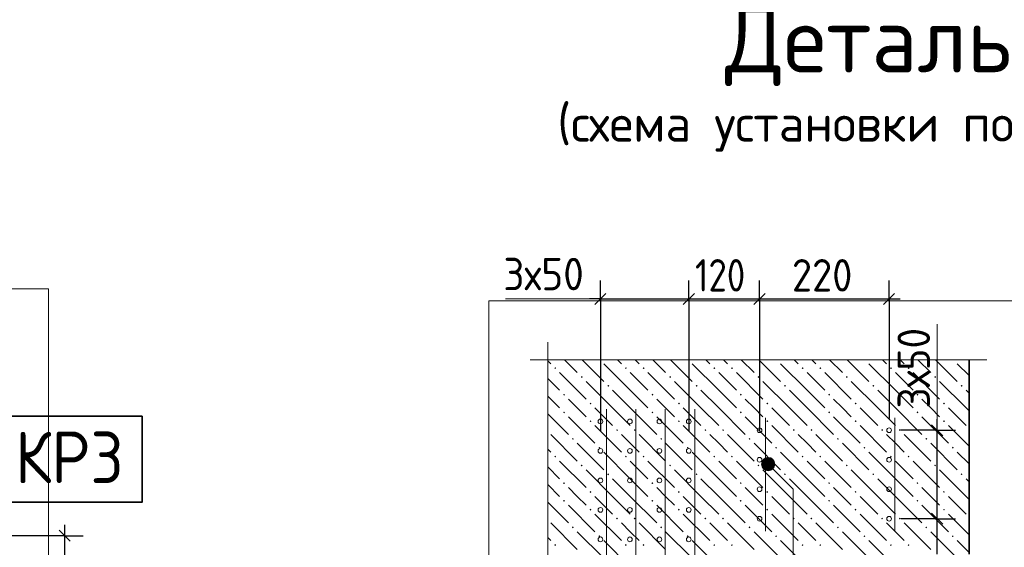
# Model space of a CAD drawing. Header units: millimetres. Extents: x 0 to 50400, y 0 to 35640.
# Tile 28 of 52: x 13536 to 21559, y 14942 to 19237. Entities that reach past the tile are written whole.
import ezdxf

# ---------------------------------------------------------------- set-up
doc = ezdxf.new("R2010")
doc.units = ezdxf.units.MM
for name, color, linetype, lineweight in [('Standard', 7, 'Continuous', 25), ('ЖБ Перекрытие верхний уровень', 7, 'Continuous', 35), ('Общий01', 7, 'Continuous', 13), ('Размерная линия_ общее', 7, 'Continuous', 13), ('Текст_ общее', 7, 'Continuous', 25)]:
    doc.layers.add(name, color=color, linetype=linetype, lineweight=lineweight)
doc.layers.add('Вспомогательная арматура', color=7, linetype='Continuous', lineweight=18, true_color=0x656565)
doc.layers.add('Поперечная арматура', color=7, linetype='Continuous', lineweight=18, true_color=0x5a2814)
doc.layers.add('Размерная выноска', color=7, linetype='Continuous')
doc.styles.add('ISOCPEUR', font='txt')

msp = doc.modelspace()

# ---------------------------------------------------------------- hatches: boundary and pattern name
at = {"layer": 'ЖБ Перекрытие верхний уровень', "linetype": 'Continuous', "lineweight": 18, "transparency": 33554687}
for points in [[(18263.9, 16468.6), (18259.7, 16464.5), (18255.6, 16468.6)], [(18983.9, 16468.6), (18979.7, 16464.5), (18975.6, 16468.6)], [(19703.9, 16468.6), (19699.7, 16464.5), (19695.6, 16468.6)], [(20423.9, 16468.6), (20419.7, 16464.5), (20415.6, 16468.6)], [(21143.9, 16468.6), (21139.7, 16464.5), (21135.6, 16468.6)], [(17891.9, 16400.3), (17899.7, 16408.1), (17907.5, 16400.3), (17899.7, 16392.5)], [(18467.9, 16400.3), (18475.7, 16408.1), (18483.5, 16400.3), (18475.7, 16392.5)], [(18611.9, 16400.3), (18619.7, 16408.1), (18627.5, 16400.3), (18619.7, 16392.5)], [(19187.9, 16400.3), (19195.7, 16408.1), (19203.5, 16400.3), (19195.7, 16392.5)], [(19331.9, 16400.3), (19339.7, 16408.1), (19347.5, 16400.3), (19339.7, 16392.5)], [(19907.9, 16400.3), (19915.7, 16408.1), (19923.5, 16400.3), (19915.7, 16392.5)], [(20051.9, 16400.3), (20059.7, 16408.1), (20067.5, 16400.3), (20059.7, 16392.5)], [(20627.9, 16400.3), (20635.7, 16408.1), (20643.5, 16400.3), (20635.7, 16392.5)], [(20771.9, 16400.3), (20779.7, 16408.1), (20787.5, 16400.3), (20779.7, 16392.5)], [(18107.9, 16328.3), (18115.7, 16336.1), (18123.5, 16328.3), (18115.7, 16320.5)], [(18827.9, 16328.3), (18835.7, 16336.1), (18843.5, 16328.3), (18835.7, 16320.5)], [(19547.9, 16328.3), (19555.7, 16336.1), (19563.5, 16328.3), (19555.7, 16320.5)], [(20267.9, 16328.3), (20275.7, 16336.1), (20283.5, 16328.3), (20275.7, 16320.5)], [(20987.9, 16328.3), (20995.7, 16336.1), (21003.5, 16328.3), (20995.7, 16320.5)], [(18323.9, 16256.3), (18331.7, 16264.1), (18339.5, 16256.3), (18331.7, 16248.5)], [(19043.9, 16256.3), (19051.7, 16264.1), (19059.5, 16256.3), (19051.7, 16248.5)], [(19763.9, 16256.3), (19771.7, 16264.1), (19779.5, 16256.3), (19771.7, 16248.5)], [(20483.9, 16256.3), (20491.7, 16264.1), (20499.5, 16256.3), (20491.7, 16248.5)], [(21203.9, 16256.3), (21211.7, 16264.1), (21219.5, 16256.3), (21211.7, 16248.5)], [(17963.9, 16184.3), (17971.7, 16192.1), (17979.5, 16184.3), (17971.7, 16176.5)], [(18683.9, 16184.3), (18691.7, 16192.1), (18699.5, 16184.3), (18691.7, 16176.5)], [(19403.9, 16184.3), (19411.7, 16192.1), (19419.5, 16184.3), (19411.7, 16176.5)], [(20123.9, 16184.3), (20131.7, 16192.1), (20139.5, 16184.3), (20131.7, 16176.5)], [(20843.9, 16184.3), (20851.7, 16192.1), (20859.5, 16184.3), (20851.7, 16176.5)], [(17963.9, 16040.3), (17971.7, 16048.1), (17979.5, 16040.3), (17971.7, 16032.5)], [(18179.9, 16112.3), (18187.7, 16120.1), (18195.5, 16112.3), (18187.7, 16104.5)], [(18683.9, 16040.3), (18691.7, 16048.1), (18699.5, 16040.3), (18691.7, 16032.5)], [(18899.9, 16112.3), (18907.7, 16120.1), (18915.5, 16112.3), (18907.7, 16104.5)], [(19403.9, 16040.3), (19411.7, 16048.1), (19419.5, 16040.3), (19411.7, 16032.5)], [(19619.9, 16112.3), (19627.7, 16120.1), (19635.5, 16112.3), (19627.7, 16104.5)], [(20123.9, 16040.3), (20131.7, 16048.1), (20139.5, 16040.3), (20131.7, 16032.5)], [(20339.9, 16112.3), (20347.7, 16120.1), (20355.5, 16112.3), (20347.7, 16104.5)], [(20843.9, 16040.3), (20851.7, 16048.1), (20859.5, 16040.3), (20851.7, 16032.5)], [(21059.9, 16112.3), (21067.7, 16120.1), (21075.5, 16112.3), (21067.7, 16104.5)], [(18179.9, 15968.3), (18187.7, 15976.1), (18195.5, 15968.3), (18187.7, 15960.5)], [(18899.9, 15968.3), (18907.7, 15976.1), (18915.5, 15968.3), (18907.7, 15960.5)], [(19619.9, 15968.3), (19627.7, 15976.1), (19635.5, 15968.3), (19627.7, 15960.5)], [(20339.9, 15968.3), (20347.7, 15976.1), (20355.5, 15968.3), (20347.7, 15960.5)], [(21059.9, 15968.3), (21067.7, 15976.1), (21075.5, 15968.3), (21067.7, 15960.5)], [(18395.9, 15896.3), (18403.7, 15904.1), (18411.5, 15896.3), (18403.7, 15888.5)], [(18539.9, 15896.3), (18547.7, 15904.1), (18555.5, 15896.3), (18547.7, 15888.5)], [(19115.9, 15896.3), (19123.7, 15904.1), (19131.5, 15896.3), (19123.7, 15888.5)], [(19259.9, 15896.3), (19267.7, 15904.1), (19275.5, 15896.3), (19267.7, 15888.5)], [(19835.9, 15896.3), (19843.7, 15904.1), (19851.5, 15896.3), (19843.7, 15888.5)], [(19979.9, 15896.3), (19987.7, 15904.1), (19995.5, 15896.3), (19987.7, 15888.5)], [(20555.9, 15896.3), (20563.7, 15904.1), (20571.5, 15896.3), (20563.7, 15888.5)], [(20699.9, 15896.3), (20707.7, 15904.1), (20715.5, 15896.3), (20707.7, 15888.5)], [(18035.9, 15824.3), (18043.7, 15832.1), (18051.5, 15824.3), (18043.7, 15816.5)], [(18755.9, 15824.3), (18763.7, 15832.1), (18771.5, 15824.3), (18763.7, 15816.5)], [(19475.9, 15824.3), (19483.7, 15832.1), (19491.5, 15824.3), (19483.7, 15816.5)], [(20195.9, 15824.3), (20203.7, 15832.1), (20211.5, 15824.3), (20203.7, 15816.5)], [(20915.9, 15824.3), (20923.7, 15832.1), (20931.5, 15824.3), (20923.7, 15816.5)], [(18251.9, 15752.3), (18259.7, 15760.1), (18267.5, 15752.3), (18259.7, 15744.5)], [(18971.9, 15752.3), (18979.7, 15760.1), (18987.5, 15752.3), (18979.7, 15744.5)], [(19691.9, 15752.3), (19699.7, 15760.1), (19707.5, 15752.3), (19699.7, 15744.5)], [(20411.9, 15752.3), (20419.7, 15760.1), (20427.5, 15752.3), (20419.7, 15744.5)], [(21131.9, 15752.3), (21139.7, 15760.1), (21147.5, 15752.3), (21139.7, 15744.5)], [(17891.9, 15680.3), (17899.7, 15688.1), (17907.5, 15680.3), (17899.7, 15672.5)], [(18467.9, 15680.3), (18475.7, 15688.1), (18483.5, 15680.3), (18475.7, 15672.5)], [(18611.9, 15680.3), (18619.7, 15688.1), (18627.5, 15680.3), (18619.7, 15672.5)], [(19187.9, 15680.3), (19195.7, 15688.1), (19203.5, 15680.3), (19195.7, 15672.5)], [(19331.9, 15680.3), (19339.7, 15688.1), (19347.5, 15680.3), (19339.7, 15672.5)], [(19907.9, 15680.3), (19915.7, 15688.1), (19923.5, 15680.3), (19915.7, 15672.5)], [(20051.9, 15680.3), (20059.7, 15688.1), (20067.5, 15680.3), (20059.7, 15672.5)], [(20627.9, 15680.3), (20635.7, 15688.1), (20643.5, 15680.3), (20635.7, 15672.5)], [(20771.9, 15680.3), (20779.7, 15688.1), (20787.5, 15680.3), (20779.7, 15672.5)], [(18107.9, 15608.3), (18115.7, 15616.1), (18123.5, 15608.3), (18115.7, 15600.5)], [(18827.9, 15608.3), (18835.7, 15616.1), (18843.5, 15608.3), (18835.7, 15600.5)], [(19547.9, 15608.3), (19555.7, 15616.1), (19563.5, 15608.3), (19555.7, 15600.5)], [(20267.9, 15608.3), (20275.7, 15616.1), (20283.5, 15608.3), (20275.7, 15600.5)], [(20987.9, 15608.3), (20995.7, 15616.1), (21003.5, 15608.3), (20995.7, 15600.5)], [(18323.9, 15536.3), (18331.7, 15544.1), (18339.5, 15536.3), (18331.7, 15528.5)], [(19043.9, 15536.3), (19051.7, 15544.1), (19059.5, 15536.3), (19051.7, 15528.5)], [(19763.9, 15536.3), (19771.7, 15544.1), (19779.5, 15536.3), (19771.7, 15528.5)], [(20483.9, 15536.3), (20491.7, 15544.1), (20499.5, 15536.3), (20491.7, 15528.5)], [(21203.9, 15536.3), (21211.7, 15544.1), (21219.5, 15536.3), (21211.7, 15528.5)], [(17963.9, 15464.3), (17971.7, 15472.1), (17979.5, 15464.3), (17971.7, 15456.5)], [(18683.9, 15464.3), (18691.7, 15472.1), (18699.5, 15464.3), (18691.7, 15456.5)], [(19403.9, 15464.3), (19411.7, 15472.1), (19419.5, 15464.3), (19411.7, 15456.5)], [(20123.9, 15464.3), (20131.7, 15472.1), (20139.5, 15464.3), (20131.7, 15456.5)], [(20843.9, 15464.3), (20851.7, 15472.1), (20859.5, 15464.3), (20851.7, 15456.5)], [(17963.9, 15320.3), (17971.7, 15328.1), (17979.5, 15320.3), (17971.7, 15312.5)], [(18179.9, 15392.3), (18187.7, 15400.1), (18195.5, 15392.3), (18187.7, 15384.5)], [(18683.9, 15320.3), (18691.7, 15328.1), (18699.5, 15320.3), (18691.7, 15312.5)], [(18899.9, 15392.3), (18907.7, 15400.1), (18915.5, 15392.3), (18907.7, 15384.5)], [(19403.9, 15320.3), (19411.7, 15328.1), (19419.5, 15320.3), (19411.7, 15312.5)], [(19619.9, 15392.3), (19627.7, 15400.1), (19635.5, 15392.3), (19627.7, 15384.5)], [(20123.9, 15320.3), (20131.7, 15328.1), (20139.5, 15320.3), (20131.7, 15312.5)], [(20339.9, 15392.3), (20347.7, 15400.1), (20355.5, 15392.3), (20347.7, 15384.5)], [(20843.9, 15320.3), (20851.7, 15328.1), (20859.5, 15320.3), (20851.7, 15312.5)], [(21059.9, 15392.3), (21067.7, 15400.1), (21075.5, 15392.3), (21067.7, 15384.5)], [(18179.9, 15248.3), (18187.7, 15256.1), (18195.5, 15248.3), (18187.7, 15240.5)], [(18899.9, 15248.3), (18907.7, 15256.1), (18915.5, 15248.3), (18907.7, 15240.5)], [(19619.9, 15248.3), (19627.7, 15256.1), (19635.5, 15248.3), (19627.7, 15240.5)], [(20339.9, 15248.3), (20347.7, 15256.1), (20355.5, 15248.3), (20347.7, 15240.5)], [(21059.9, 15248.3), (21067.7, 15256.1), (21075.5, 15248.3), (21067.7, 15240.5)], [(18395.9, 15176.3), (18403.7, 15184.1), (18411.5, 15176.3), (18403.7, 15168.5)], [(18539.9, 15176.3), (18547.7, 15184.1), (18555.5, 15176.3), (18547.7, 15168.5)], [(19115.9, 15176.3), (19123.7, 15184.1), (19131.5, 15176.3), (19123.7, 15168.5)], [(19259.9, 15176.3), (19267.7, 15184.1), (19275.5, 15176.3), (19267.7, 15168.5)], [(19835.9, 15176.3), (19843.7, 15184.1), (19851.5, 15176.3), (19843.7, 15168.5)], [(19979.9, 15176.3), (19987.7, 15184.1), (19995.5, 15176.3), (19987.7, 15168.5)], [(20555.9, 15176.3), (20563.7, 15184.1), (20571.5, 15176.3), (20563.7, 15168.5)], [(20699.9, 15176.3), (20707.7, 15184.1), (20715.5, 15176.3), (20707.7, 15168.5)], [(18035.9, 15104.3), (18043.7, 15112.1), (18051.5, 15104.3), (18043.7, 15096.5)], [(18755.9, 15104.3), (18763.7, 15112.1), (18771.5, 15104.3), (18763.7, 15096.5)], [(19475.9, 15104.3), (19483.7, 15112.1), (19491.5, 15104.3), (19483.7, 15096.5)], [(20195.9, 15104.3), (20203.7, 15112.1), (20211.5, 15104.3), (20203.7, 15096.5)], [(20915.9, 15104.3), (20923.7, 15112.1), (20931.5, 15104.3), (20923.7, 15096.5)], [(18251.9, 15032.3), (18259.7, 15040.1), (18267.5, 15032.3), (18259.7, 15024.5)], [(18971.9, 15032.3), (18979.7, 15040.1), (18987.5, 15032.3), (18979.7, 15024.5)], [(19691.9, 15032.3), (19699.7, 15040.1), (19707.5, 15032.3), (19699.7, 15024.5)], [(20411.9, 15032.3), (20419.7, 15040.1), (20427.5, 15032.3), (20419.7, 15024.5)], [(21131.9, 15032.3), (21139.7, 15040.1), (21147.5, 15032.3), (21139.7, 15024.5)], [(17891.9, 14960.3), (17899.7, 14968.1), (17907.5, 14960.3), (17899.7, 14952.5)], [(18467.9, 14960.3), (18475.7, 14968.1), (18483.5, 14960.3), (18475.7, 14952.5)], [(18611.9, 14960.3), (18619.7, 14968.1), (18627.5, 14960.3), (18619.7, 14952.5)], [(19187.9, 14960.3), (19195.7, 14968.1), (19203.5, 14960.3), (19195.7, 14952.5)], [(19331.9, 14960.3), (19339.7, 14968.1), (19347.5, 14960.3), (19339.7, 14952.5)], [(19907.9, 14960.3), (19915.7, 14968.1), (19923.5, 14960.3), (19915.7, 14952.5)], [(20051.9, 14960.3), (20059.7, 14968.1), (20067.5, 14960.3), (20059.7, 14952.5)], [(20627.9, 14960.3), (20635.7, 14968.1), (20643.5, 14960.3), (20635.7, 14952.5)], [(20771.9, 14960.3), (20779.7, 14968.1), (20787.5, 14960.3), (20779.7, 14952.5)]]:
    msp.add_hatch(color=7, dxfattribs=at).paths.add_polyline_path(points, flags=16)
at = {"layer": 'Общий01', "linetype": 'Continuous', "lineweight": 13, "transparency": 33554687}
for points in [[(19582.6, 15632.8), (19620.8, 15671), (19596.4, 15657.3)], [(19620.8, 15671), (19582.6, 15632.8), (19582.6, 15605.3)], [(19620.8, 15671), (19582.6, 15605.3), (19648.3, 15671)], [(19648.3, 15671), (19582.6, 15605.3), (19596.4, 15580.9)], [(19648.3, 15671), (19596.4, 15580.9), (19672.7, 15657.3)], [(19672.7, 15657.3), (19596.4, 15580.9), (19620.8, 15567.2)], [(19672.7, 15657.3), (19620.8, 15567.2), (19686.5, 15632.8)], [(19686.5, 15632.8), (19620.8, 15567.2), (19648.3, 15567.2)], [(19686.5, 15632.8), (19648.3, 15567.2), (19686.5, 15605.3)], [(19686.5, 15605.3), (19648.3, 15567.2), (19672.7, 15580.9)]]:
    msp.add_hatch(color=7, dxfattribs=at).paths.add_polyline_path(points)

# ---------------------------------------------------------------- linework, layer by layer
at = {"layer": 'Standard', "color": 251, "linetype": 'Continuous', "lineweight": -3, "true_color": 0x656565, "transparency": 33554687}
for p, q in [((18268.5, 16964), (18268.5, 17114)), ((18988.5, 16964), (18988.5, 17114)), ((19564.5, 16964), (19564.5, 17114)), ((20620.5, 16964), (20620.5, 17114)), ((18268.5, 16964), (18268.5, 16814)), ((18268.5, 16964), (18268.5, 15887)), ((18988.5, 16964), (18988.5, 16814)), ((18988.5, 16964), (18988.5, 15887)), ((19564.5, 16964), (19564.5, 16814)), ((19564.5, 16964), (19564.5, 15894.6)), ((20620.5, 16964), (20620.5, 16814)), ((20620.5, 16964), (20620.5, 15990.6)), ((21012.4, 15894.6), (20862.4, 15894.6)), ((21012.4, 15894.6), (21162.4, 15894.6)), ((21012.4, 15174.6), (20862.4, 15174.6)), ((21012.4, 15174.6), (21162.4, 15174.6)), ((13903.1, 15035.7), (12781.4, 15035.7)), ((13903.1, 15035.7), (13753.1, 15035.7)), ((13903.1, 15035.7), (14053.1, 15035.7))]:
    msp.add_line(p, q, dxfattribs=at)
at = {"layer": 'Standard', "color": 7, "linetype": 'Continuous', "lineweight": -3, "transparency": 33554687}
for p, q in [((18268.5, 16964), (18178.5, 16964)), ((18268.5, 16964), (18988.5, 16964)), ((18988.5, 16964), (19564.5, 16964)), ((19564.5, 16964), (20620.5, 16964)), ((20620.5, 16964), (20710.5, 16964)), ((21012.4, 15894.6), (21012.4, 15984.6)), ((21012.4, 15174.6), (21012.4, 15894.6)), ((21012.4, 14886.6), (21012.4, 15174.6)), ((13903.1, 15035.7), (13903.1, 15125.7))]:
    msp.add_line(p, q, dxfattribs=at)
at = {"layer": 'Standard', "color": 7, "linetype": 'Continuous', "lineweight": 25, "transparency": 33554687}
for p, q in [((18223.5, 16919), (18313.5, 17009)), ((18943.5, 16919), (19033.5, 17009)), ((19519.5, 16919), (19609.5, 17009)), ((20575.5, 16919), (20665.5, 17009)), ((21057.4, 15849.6), (20967.4, 15939.6)), ((21057.4, 15129.6), (20967.4, 15219.6)), ((13948.1, 14990.7), (13858.1, 15080.7))]:
    msp.add_line(p, q, dxfattribs=at)
at = {"layer": 'Standard', "color": 254, "linetype": 'Continuous', "lineweight": 18, "true_color": 0xc4c4ff, "transparency": 33554687}
for points in [[(4877.7, 11739), (13769.7, 11739), (13769.7, 17045), (4877.7, 17045), (4877.7, 11739)], [(17359.4, 11642.6), (26073.8, 11642.6), (26073.8, 16948.6), (17359.4, 16948.6), (17359.4, 11642.6)]]:
    msp.add_lwpolyline(points, dxfattribs=at)
at = {"layer": 'Standard', "color": 251, "linetype": 'Continuous', "lineweight": -3, "true_color": 0x656565, "transparency": 33554687}
for points in [[(21012.4, 15894.6), (20993.3, 15894.6), (20993.3, 15894.6), (20716.5, 15894.6)], [(21012.4, 15174.6), (20992.7, 15174.6), (20992.7, 15174.6), (20716.5, 15174.6)]]:
    msp.add_lwpolyline(points, dxfattribs=at)
at = {"layer": 'Standard', "color": 7, "linetype": 'Continuous', "lineweight": -3, "transparency": 33554687}
msp.add_lwpolyline([(13903.1, 12875.7), (13903.1, 13495.7), (13903.1, 13495.7), (13903.1, 15035.7)], dxfattribs=at)
at = {"layer": 'Вспомогательная арматура', "color": 251, "linetype": 'Continuous', "lineweight": 18, "true_color": 0x656565, "transparency": 33554687}
for p, q in [((18316.5, 16067.4), (18316.5, 12505.8)), ((18316.5, 16067.4), (18316.5, 12505.8)), ((18556.5, 16067.4), (18556.5, 12505.8)), ((18556.5, 16067.4), (18556.5, 12505.8)), ((18796.5, 16067.4), (18796.5, 12505.8)), ((18796.5, 16067.4), (18796.5, 12505.8)), ((19036.5, 16067.4), (19036.5, 12505.8)), ((19036.5, 16067.4), (19036.5, 12505.8)), ((19612.5, 15073.8), (19612.5, 15995.4)), ((19612.5, 15073.8), (19612.5, 15995.4)), ((20668.5, 15073.8), (20668.5, 15995.4)), ((20668.5, 15073.8), (20668.5, 15995.4))]:
    msp.add_line(p, q, dxfattribs=at)
at = {"layer": 'ЖБ Перекрытие верхний уровень', "color": 9, "linetype": 'Continuous', "lineweight": 18, "true_color": 0xc7c7c7, "transparency": 33554687}
for p, q in [((17863.7, 16436.3), (17839.4, 16460.6)), ((17975.4, 16468.6), (18079.7, 16364.3)), ((18119.4, 16468.6), (18295.7, 16292.3)), ((18407.4, 16468.6), (18439.7, 16436.3)), ((18583.7, 16436.3), (18551.4, 16468.6)), ((18695.4, 16468.6), (18799.7, 16364.3)), ((18839.4, 16468.6), (19015.7, 16292.3)), ((19127.4, 16468.6), (19159.7, 16436.3)), ((19303.7, 16436.3), (19271.4, 16468.6)), ((19415.4, 16468.6), (19519.7, 16364.3)), ((19559.4, 16468.6), (19735.7, 16292.3)), ((19847.4, 16468.6), (19879.7, 16436.3)), ((20023.7, 16436.3), (19991.4, 16468.6)), ((20135.4, 16468.6), (20239.7, 16364.3)), ((20279.4, 16468.6), (20455.7, 16292.3)), ((20567.4, 16468.6), (20599.7, 16436.3)), ((20743.7, 16436.3), (20711.4, 16468.6)), ((20855.4, 16468.6), (20959.7, 16364.3)), ((20999.4, 16468.6), (21175.7, 16292.3)), ((18511.7, 16220.3), (18295.7, 16436.3)), ((19231.7, 16220.3), (19015.7, 16436.3)), ((19951.7, 16220.3), (19735.7, 16436.3)), ((20671.7, 16220.3), (20455.7, 16436.3)), ((21272, 16340.1), (21175.7, 16436.3)), ((17839.4, 16316.6), (17935.7, 16220.3)), ((17935.7, 16364.3), (18151.7, 16148.3)), ((18367.7, 16076.3), (18151.7, 16292.3)), ((18511.7, 16364.3), (18655.7, 16220.3)), ((18655.7, 16364.3), (18871.7, 16148.3)), ((19087.7, 16076.3), (18871.7, 16292.3)), ((19231.7, 16364.3), (19375.7, 16220.3)), ((19375.7, 16364.3), (19591.7, 16148.3)), ((19807.7, 16076.3), (19591.7, 16292.3)), ((19951.7, 16364.3), (20095.7, 16220.3)), ((20095.7, 16364.3), (20311.7, 16148.3)), ((20527.7, 16076.3), (20311.7, 16292.3)), ((20671.7, 16364.3), (20815.7, 16220.3)), ((20815.7, 16364.3), (21031.7, 16148.3)), ((21247.7, 16076.3), (21031.7, 16292.3)), ((18367.7, 16220.3), (18511.7, 16076.3)), ((18511.7, 16220.3), (18655.7, 16076.3)), ((19087.7, 16220.3), (19231.7, 16076.3)), ((19231.7, 16220.3), (19375.7, 16076.3)), ((19807.7, 16220.3), (19951.7, 16076.3)), ((19951.7, 16220.3), (20095.7, 16076.3)), ((20527.7, 16220.3), (20671.7, 16076.3)), ((20671.7, 16220.3), (20815.7, 16076.3)), ((21247.7, 16220.3), (21272, 16196.1)), ((17839.4, 16172.6), (17935.7, 16076.3)), ((18079.7, 16076.3), (18007.7, 16148.3)), ((18799.7, 16076.3), (18727.7, 16148.3)), ((19519.7, 16076.3), (19447.7, 16148.3)), ((20239.7, 16076.3), (20167.7, 16148.3)), ((20959.7, 16076.3), (20887.7, 16148.3)), ((18151.7, 16004.3), (18079.7, 16076.3)), ((18223.7, 16076.3), (18367.7, 15932.3)), ((18367.7, 16076.3), (18511.7, 15932.3)), ((18511.7, 16076.3), (18727.7, 15860.3)), ((18871.7, 16004.3), (18799.7, 16076.3)), ((18943.7, 16076.3), (19087.7, 15932.3)), ((19087.7, 16076.3), (19231.7, 15932.3)), ((19231.7, 16076.3), (19447.7, 15860.3)), ((19591.7, 16004.3), (19519.7, 16076.3)), ((19663.7, 16076.3), (19807.7, 15932.3)), ((19807.7, 16076.3), (19951.7, 15932.3)), ((19951.7, 16076.3), (20167.7, 15860.3)), ((20311.7, 16004.3), (20239.7, 16076.3)), ((20383.7, 16076.3), (20527.7, 15932.3)), ((20527.7, 16076.3), (20671.7, 15932.3)), ((20671.7, 16076.3), (20887.7, 15860.3)), ((21031.7, 16004.3), (20959.7, 16076.3)), ((21103.7, 16076.3), (21247.7, 15932.3)), ((21247.7, 16076.3), (21272, 16052.1)), ((17839.4, 16028.6), (18007.7, 15860.3)), ((18007.7, 16004.3), (18223.7, 15788.3)), ((18727.7, 16004.3), (18943.7, 15788.3)), ((19447.7, 16004.3), (19663.7, 15788.3)), ((20167.7, 16004.3), (20383.7, 15788.3)), ((20887.7, 16004.3), (21103.7, 15788.3)), ((18223.7, 15932.3), (18439.7, 15716.3)), ((18943.7, 15932.3), (19159.7, 15716.3)), ((19663.7, 15932.3), (19879.7, 15716.3)), ((20383.7, 15932.3), (20599.7, 15716.3)), ((21103.7, 15932.3), (21272, 15764.1)), ((17863.7, 15860.3), (18079.7, 15644.3)), ((18511.7, 15788.3), (18439.7, 15860.3)), ((18583.7, 15860.3), (18799.7, 15644.3)), ((19231.7, 15788.3), (19159.7, 15860.3)), ((19303.7, 15860.3), (19519.7, 15644.3)), ((19951.7, 15788.3), (19879.7, 15860.3)), ((20023.7, 15860.3), (20239.7, 15644.3)), ((20671.7, 15788.3), (20599.7, 15860.3)), ((20743.7, 15860.3), (20959.7, 15644.3)), ((17863.7, 15716.3), (17839.4, 15740.6)), ((18079.7, 15788.3), (18295.7, 15572.3)), ((18583.7, 15716.3), (18511.7, 15788.3)), ((18799.7, 15788.3), (19015.7, 15572.3)), ((19303.7, 15716.3), (19231.7, 15788.3)), ((19519.7, 15788.3), (19735.7, 15572.3)), ((20023.7, 15716.3), (19951.7, 15788.3)), ((20239.7, 15788.3), (20455.7, 15572.3)), ((20743.7, 15716.3), (20671.7, 15788.3)), ((20959.7, 15788.3), (21175.7, 15572.3)), ((18511.7, 15500.3), (18295.7, 15716.3)), ((19231.7, 15500.3), (19015.7, 15716.3)), ((19951.7, 15500.3), (19735.7, 15716.3)), ((20671.7, 15500.3), (20455.7, 15716.3)), ((21272, 15620.1), (21175.7, 15716.3)), ((17839.4, 15596.6), (17935.7, 15500.3)), ((17935.7, 15644.3), (18151.7, 15428.3)), ((18367.7, 15356.3), (18151.7, 15572.3)), ((18511.7, 15644.3), (18655.7, 15500.3)), ((18655.7, 15644.3), (18871.7, 15428.3)), ((19087.7, 15356.3), (18871.7, 15572.3)), ((19231.7, 15644.3), (19375.7, 15500.3)), ((19375.7, 15644.3), (19591.7, 15428.3)), ((19807.7, 15356.3), (19591.7, 15572.3)), ((19951.7, 15644.3), (20095.7, 15500.3)), ((20095.7, 15644.3), (20311.7, 15428.3)), ((20527.7, 15356.3), (20311.7, 15572.3)), ((20671.7, 15644.3), (20815.7, 15500.3)), ((20815.7, 15644.3), (21031.7, 15428.3)), ((21247.7, 15356.3), (21031.7, 15572.3)), ((18367.7, 15500.3), (18511.7, 15356.3)), ((18511.7, 15500.3), (18655.7, 15356.3)), ((19087.7, 15500.3), (19231.7, 15356.3)), ((19231.7, 15500.3), (19375.7, 15356.3)), ((19807.7, 15500.3), (19951.7, 15356.3)), ((19951.7, 15500.3), (20095.7, 15356.3)), ((20527.7, 15500.3), (20671.7, 15356.3)), ((20671.7, 15500.3), (20815.7, 15356.3)), ((21247.7, 15500.3), (21272, 15476.1)), ((17839.4, 15452.6), (17935.7, 15356.3)), ((18079.7, 15356.3), (18007.7, 15428.3)), ((18799.7, 15356.3), (18727.7, 15428.3)), ((19519.7, 15356.3), (19447.7, 15428.3)), ((20239.7, 15356.3), (20167.7, 15428.3)), ((20959.7, 15356.3), (20887.7, 15428.3)), ((18151.7, 15284.3), (18079.7, 15356.3)), ((18223.7, 15356.3), (18367.7, 15212.3)), ((18367.7, 15356.3), (18511.7, 15212.3)), ((18511.7, 15356.3), (18727.7, 15140.3)), ((18871.7, 15284.3), (18799.7, 15356.3)), ((18943.7, 15356.3), (19087.7, 15212.3)), ((19087.7, 15356.3), (19231.7, 15212.3)), ((19231.7, 15356.3), (19447.7, 15140.3)), ((19591.7, 15284.3), (19519.7, 15356.3)), ((19663.7, 15356.3), (19807.7, 15212.3)), ((19807.7, 15356.3), (19951.7, 15212.3)), ((19951.7, 15356.3), (20167.7, 15140.3)), ((20311.7, 15284.3), (20239.7, 15356.3)), ((20383.7, 15356.3), (20527.7, 15212.3)), ((20527.7, 15356.3), (20671.7, 15212.3)), ((20671.7, 15356.3), (20887.7, 15140.3)), ((21031.7, 15284.3), (20959.7, 15356.3)), ((21103.7, 15356.3), (21247.7, 15212.3)), ((21247.7, 15356.3), (21272, 15332.1)), ((17839.4, 15308.6), (18007.7, 15140.3)), ((18007.7, 15284.3), (18223.7, 15068.3)), ((18727.7, 15284.3), (18943.7, 15068.3)), ((19447.7, 15284.3), (19663.7, 15068.3)), ((20167.7, 15284.3), (20383.7, 15068.3)), ((20887.7, 15284.3), (21103.7, 15068.3)), ((18223.7, 15212.3), (18439.7, 14996.3)), ((18943.7, 15212.3), (19159.7, 14996.3)), ((19663.7, 15212.3), (19879.7, 14996.3)), ((20383.7, 15212.3), (20599.7, 14996.3)), ((21103.7, 15212.3), (21272, 15044.1)), ((17863.7, 15140.3), (18079.7, 14924.3)), ((18511.7, 15068.3), (18439.7, 15140.3)), ((18583.7, 15140.3), (18799.7, 14924.3)), ((19231.7, 15068.3), (19159.7, 15140.3)), ((19303.7, 15140.3), (19519.7, 14924.3)), ((19951.7, 15068.3), (19879.7, 15140.3)), ((20023.7, 15140.3), (20239.7, 14924.3)), ((20671.7, 15068.3), (20599.7, 15140.3)), ((20743.7, 15140.3), (20959.7, 14924.3)), ((17863.7, 14996.3), (17839.4, 15020.6)), ((18079.7, 15068.3), (18295.7, 14852.3)), ((18583.7, 14996.3), (18511.7, 15068.3)), ((18799.7, 15068.3), (19015.7, 14852.3)), ((19303.7, 14996.3), (19231.7, 15068.3)), ((19519.7, 15068.3), (19735.7, 14852.3)), ((20023.7, 14996.3), (19951.7, 15068.3)), ((20239.7, 15068.3), (20455.7, 14852.3)), ((20743.7, 14996.3), (20671.7, 15068.3)), ((20959.7, 15068.3), (21175.7, 14852.3)), ((18511.7, 14780.3), (18295.7, 14996.3)), ((19231.7, 14780.3), (19015.7, 14996.3)), ((19951.7, 14780.3), (19735.7, 14996.3)), ((20671.7, 14780.3), (20455.7, 14996.3)), ((21272, 14900.1), (21175.7, 14996.3))]:
    msp.add_line(p, q, dxfattribs=at)
at = {"layer": 'ЖБ Перекрытие верхний уровень', "color": 7, "linetype": 'Continuous', "lineweight": 35, "transparency": 33554687}
msp.add_line((21272, 14886.6), (21272, 16468.6), dxfattribs=at)
at = {"layer": 'Общий01', "color": 7, "linetype": 'Continuous', "lineweight": 13, "transparency": 33554687}
for p, q in [((19596.4, 15657.3), (19596.4, 15657.3)), ((19672.7, 15657.3), (19672.7, 15657.3)), ((19596.4, 15580.9), (19596.4, 15580.9)), ((19672.7, 15580.9), (19672.7, 15580.9))]:
    msp.add_line(p, q, dxfattribs=at)
msp.add_lwpolyline([(19634.6, 15619.1), (19838.2, 15415.4), (19838.2, 10635.7), (19610.6, 10635.7)], dxfattribs=at)
msp.add_circle((19634.6, 15619.1), 54, dxfattribs=at)
at = {"layer": 'Поперечная арматура', "color": 19, "linetype": 'Continuous', "lineweight": 18, "true_color": 0x5a2814, "transparency": 33554687}
for centre in [(18268.5, 15966.6), (18508.5, 15966.6), (18748.5, 15966.6), (18988.5, 15966.6), (19564.5, 15894.6), (20620.5, 15894.6), (18268.5, 15726.6), (18508.5, 15726.6), (18748.5, 15726.6), (18988.5, 15726.6), (19564.5, 15654.6), (20620.5, 15654.6), (18268.5, 15486.6), (18508.5, 15486.6), (18748.5, 15486.6), (18988.5, 15486.6), (19564.5, 15414.6), (20620.5, 15414.6), (18268.5, 15246.6), (18508.5, 15246.6), (18748.5, 15246.6), (18988.5, 15246.6), (19564.5, 15174.6), (20620.5, 15174.6), (18268.5, 15006.6), (18508.5, 15006.6), (18748.5, 15006.6), (18988.5, 15006.6)]:
    msp.add_circle(centre, 19.2, dxfattribs=at)
at = {"layer": 'Размерная выноска', "color": 7, "linetype": 'Continuous', "lineweight": 13, "transparency": 33554687}
for p, q in [((17839.4, 16612.6), (17839.4, 11978.6)), ((21415.9, 16468.6), (17695.4, 16468.6))]:
    msp.add_line(p, q, dxfattribs=at)
at = {"layer": 'Размерная линия_ общее', "color": 7, "linetype": 'Continuous', "lineweight": 13, "transparency": 33554687}
for p, q in [((18268.5, 16964), (17495.7, 16964)), ((21012.4, 16758.6), (21012.4, 15894.6))]:
    msp.add_line(p, q, dxfattribs=at)
at = {"layer": 'Текст_ общее', "color": 7, "linetype": 'Continuous', "lineweight": 35, "transparency": 33554687}
msp.add_lwpolyline([(13427.3, 15309), (14533.3, 15309), (14533.3, 16009), (13427.3, 16009), (13427.3, 15309)], dxfattribs=at)

# ---------------------------------------------------------------- texts
at = {"layer": 'Standard', "color": 7, "linetype": 'Continuous', "lineweight": 25, "transparency": 33554687, "char_height": 264, "attachment_point": 7, "style": 'ISOCPEUR'}
for s, insert, width in [('\\W0.93;3х50', (17476.4, 17034.2), 861.713), ('\\W0.83;120', (19038.9, 17024), 610.286), ('\\W0.91;220', (19828.5, 17024), 674.377)]:
    msp.add_mtext(s, dxfattribs=dict(at, insert=insert, width=width))
at = {"layer": 'Standard', "color": 7, "linetype": 'Continuous', "lineweight": 25, "transparency": 33554687, "insert": (20953.8, 16071.4), "char_height": 264, "width": 861.721, "attachment_point": 7, "rotation": 90, "style": 'ISOCPEUR'}
msp.add_mtext('\\W0.93;3х50', dxfattribs=at)
at = {"layer": 'Текст_ общее', "color": 7, "linetype": 'Continuous', "lineweight": 50, "transparency": 33554687, "attachment_point": 7, "style": 'ISOCPEUR'}
for s, insert, char_height, width in [('\\W0.98;  Деталь 7 плана', (18610.1, 18696.6), 540, 6472.78), ('\\W0.99;(схема установки поперечных каркасов)', (17917.1, 18162), 300, 7794.577)]:
    msp.add_mtext(s, dxfattribs=dict(at, insert=insert, char_height=char_height, width=width))
at = {"layer": 'Текст_ общее', "color": 7, "linetype": 'Continuous', "lineweight": 35, "transparency": 33554687, "insert": (13497.3, 15463), "char_height": 420, "width": 1158.548, "attachment_point": 7, "style": 'ISOCPEUR'}
msp.add_mtext('\\W0.92;КР3', dxfattribs=at)

doc.saveas('drawing.dxf')
